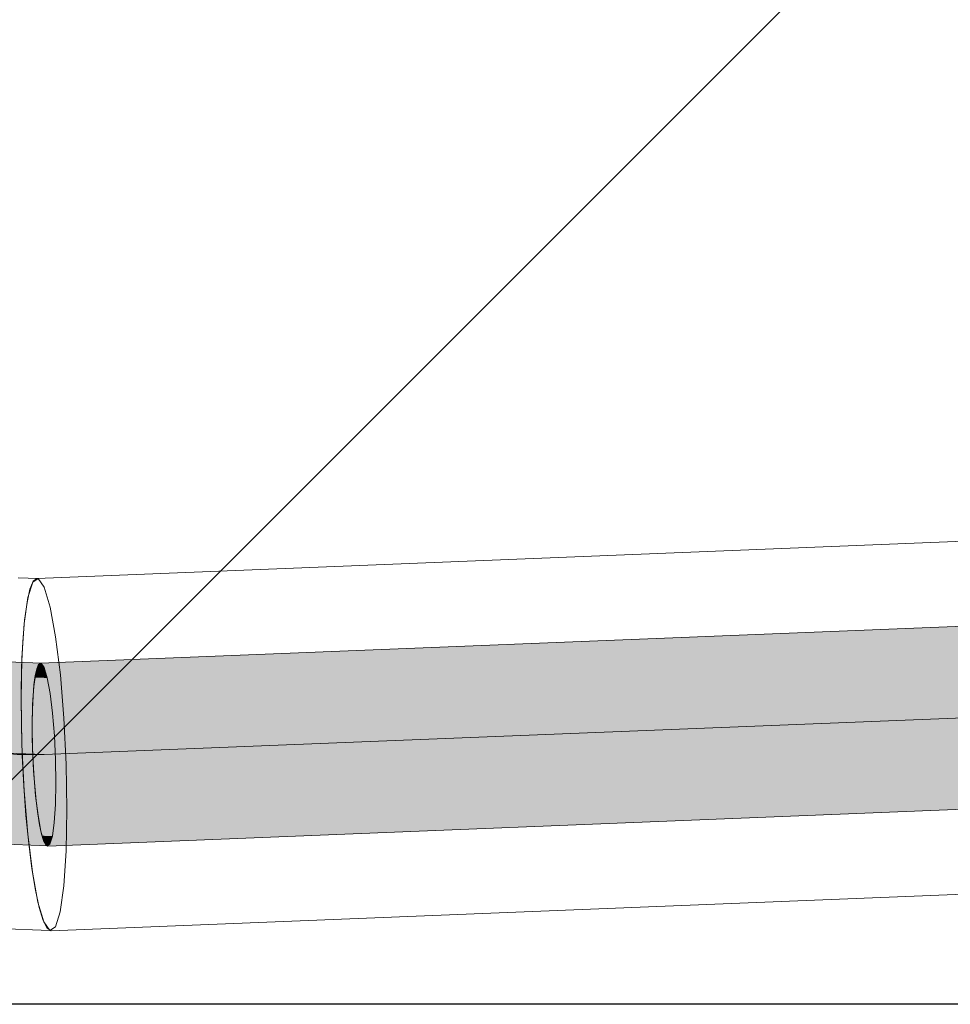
# Model space of a CAD drawing. Header units: millimetres. Extents: x -47038 to 86296, y -75637 to 48966.
# Tile 93 of 174: x -31491 to -30942, y 28540 to 29121. Entities that reach past the tile are written whole.
import ezdxf

# ---------------------------------------------------------------- set-up
doc = ezdxf.new("R2010")
doc.units = ezdxf.units.MM
doc.layers.add('420-K Ściany_Nr_pióra__95', color=7, linetype='Continuous', lineweight=20, true_color=0x7c7c7c)
doc.layers.add('510-I Elektryczne_Nr_pióra__172', color=7, linetype='Continuous', lineweight=20, true_color=0x663200)
doc.layers.add('510-I Elektryczne', color=7, linetype='Continuous')
for name, color, linetype, lineweight in [('510-I Elektryczne_Nr_pióra__19', 255, 'Continuous', 30), ('AP_zakres_Oopracowania', 7, 'Continuous', 5), ('XREF', 8, 'Continuous', 9)]:
    doc.layers.add(name, color=color, linetype=linetype, lineweight=lineweight)

# ---------------------------------------------------------------- blocks, each defined once
blk = doc.blocks.new('parter 2025.10.15')
at = {"layer": '510-I Elektryczne', "linetype": 'Continuous', "lineweight": 5}
for points in [[(698.004, 2329.56), (697.914, 2329.158), (771.906, 2332.124), (771.996, 2332.526)], [(698.004, 2329.56), (697.914, 2329.158), (771.906, 2332.124), (771.996, 2332.526)], [(698.106, 2329.808), (698.004, 2329.56), (771.996, 2332.526), (772.098, 2332.774)], [(698.106, 2329.808), (698.004, 2329.56), (771.996, 2332.526), (772.098, 2332.774)], [(698.219, 2329.894), (698.106, 2329.808), (772.098, 2332.774), (772.211, 2332.861)], [(698.219, 2329.894), (698.106, 2329.808), (772.098, 2332.774), (772.211, 2332.861)], [(697.914, 2329.158), (697.84, 2328.615), (771.832, 2331.581), (771.906, 2332.124)], [(697.914, 2329.158), (697.84, 2328.615), (771.832, 2331.581), (771.906, 2332.124)], [(697.84, 2328.615), (697.785, 2327.946), (771.777, 2330.913), (771.832, 2331.581)], [(697.84, 2328.615), (697.785, 2327.946), (771.777, 2330.913), (771.832, 2331.581)], [(697.785, 2327.946), (697.749, 2327.173), (771.741, 2330.14), (771.777, 2330.913)], [(697.785, 2327.946), (697.749, 2327.173), (771.741, 2330.14), (771.777, 2330.913)], [(695.959, 2329.861), (695.609, 2329.402), (697.943, 2329.311), (698.089, 2329.779)], [(695.959, 2329.861), (695.609, 2329.402), (697.943, 2329.311), (698.089, 2329.779)], [(696.285, 2329.962), (695.959, 2329.861), (698.089, 2329.779), (698.259, 2329.886)], [(696.285, 2329.962), (695.959, 2329.861), (698.089, 2329.779), (698.259, 2329.886)], [(697.749, 2327.173), (697.734, 2326.319), (771.726, 2329.285), (771.741, 2330.14)], [(697.749, 2327.173), (697.734, 2326.319), (771.726, 2329.285), (771.741, 2330.14)], [(697.905, 2329.045), (698.622, 2329.017), (698.44, 2329.627), (698.046, 2329.642), (697.943, 2329.311)], [(697.905, 2329.045), (698.622, 2329.017), (698.44, 2329.627), (698.046, 2329.642), (697.943, 2329.311)], [(698.046, 2329.642), (698.44, 2329.627), (698.259, 2329.886), (698.089, 2329.779)], [(698.046, 2329.642), (698.44, 2329.627), (698.259, 2329.886), (698.089, 2329.779)], [(695.609, 2329.402), (695.259, 2328.615), (697.83, 2328.516), (697.943, 2329.311)], [(695.609, 2329.402), (695.259, 2328.615), (697.83, 2328.516), (697.943, 2329.311)], [(697.734, 2326.319), (697.74, 2325.409), (771.732, 2328.376), (771.726, 2329.285)], [(697.734, 2326.319), (697.74, 2325.409), (771.732, 2328.376), (771.726, 2329.285)], [(697.805, 2328.138), (698.79, 2328.1), (698.622, 2329.017), (697.905, 2329.045), (697.83, 2328.516)], [(697.805, 2328.138), (698.79, 2328.1), (698.622, 2329.017), (697.905, 2329.045), (697.83, 2328.516)], [(695.259, 2328.615), (694.932, 2327.556), (697.759, 2327.447), (697.83, 2328.516)], [(695.259, 2328.615), (694.932, 2327.556), (697.759, 2327.447), (697.83, 2328.516)], [(697.74, 2325.409), (697.768, 2324.472), (771.76, 2327.438), (771.732, 2328.376)], [(697.74, 2325.409), (697.768, 2324.472), (771.76, 2327.438), (771.732, 2328.376)], [(697.75, 2326.983), (698.935, 2326.938), (698.79, 2328.1), (697.805, 2328.138), (697.759, 2327.447)], [(697.75, 2326.983), (698.935, 2326.938), (698.79, 2328.1), (697.805, 2328.138), (697.759, 2327.447)], [(694.932, 2327.556), (694.652, 2326.296), (697.734, 2326.177), (697.759, 2327.447)], [(694.932, 2327.556), (694.652, 2326.296), (697.734, 2326.177), (697.759, 2327.447)], [(697.768, 2324.472), (697.816, 2323.535), (771.808, 2326.502), (771.76, 2327.438)], [(697.768, 2324.472), (697.816, 2323.535), (771.808, 2326.502), (771.76, 2327.438)], [(697.734, 2326.177), (697.742, 2325.659), (699.045, 2325.609), (698.935, 2326.938), (697.75, 2326.983)], [(697.734, 2326.177), (697.742, 2325.659), (699.045, 2325.609), (698.935, 2326.938), (697.75, 2326.983)], [(694.652, 2326.296), (694.437, 2324.921), (697.756, 2324.793), (697.734, 2326.177)], [(694.652, 2326.296), (694.437, 2324.921), (697.756, 2324.793), (697.734, 2326.177)], [(697.816, 2323.535), (697.882, 2322.628), (771.874, 2325.594), (771.808, 2326.502)], [(697.816, 2323.535), (697.882, 2322.628), (771.874, 2325.594), (771.808, 2326.502)], [(697.742, 2325.659), (697.756, 2324.793), (697.782, 2324.256), (699.114, 2324.204), (699.045, 2325.609)], [(697.742, 2325.659), (697.756, 2324.793), (697.782, 2324.256), (699.114, 2324.204), (699.045, 2325.609)], [(697.882, 2322.628), (697.965, 2321.778), (771.957, 2324.744), (771.874, 2325.594)], [(697.882, 2322.628), (697.965, 2321.778), (771.957, 2324.744), (771.874, 2325.594)], [(694.437, 2324.921), (694.302, 2323.524), (697.825, 2323.388), (697.756, 2324.793)], [(694.437, 2324.921), (694.302, 2323.524), (697.825, 2323.388), (697.756, 2324.793)], [(697.965, 2321.778), (698.063, 2321.01), (772.055, 2323.976), (771.957, 2324.744)], [(697.965, 2321.778), (698.063, 2321.01), (772.055, 2323.976), (771.957, 2324.744)], [(697.782, 2324.256), (697.825, 2323.388), (697.868, 2322.869), (699.136, 2322.82), (699.114, 2324.204)], [(697.782, 2324.256), (697.825, 2323.388), (697.868, 2322.869), (699.136, 2322.82), (699.114, 2324.204)], [(698.063, 2321.01), (698.172, 2320.348), (772.164, 2323.315), (772.055, 2323.976)], [(698.063, 2321.01), (698.172, 2320.348), (772.164, 2323.315), (772.055, 2323.976)], [(694.302, 2323.524), (694.256, 2322.201), (697.935, 2322.059), (697.825, 2323.388)], [(694.302, 2323.524), (694.256, 2322.201), (697.935, 2322.059), (697.825, 2323.388)], [(698.172, 2320.348), (698.289, 2319.812), (772.281, 2322.779), (772.164, 2323.315)], [(698.172, 2320.348), (698.289, 2319.812), (772.281, 2322.779), (772.164, 2323.315)], [(697.868, 2322.869), (697.935, 2322.059), (697.993, 2321.593), (699.111, 2321.55), (699.136, 2322.82)], [(697.868, 2322.869), (697.935, 2322.059), (697.993, 2321.593), (699.111, 2321.55), (699.136, 2322.82)], [(698.289, 2319.812), (698.41, 2319.419), (772.402, 2322.386), (772.281, 2322.779)], [(698.289, 2319.812), (698.41, 2319.419), (772.402, 2322.386), (772.281, 2322.779)], [(697.935, 2322.059), (694.256, 2322.201), (694.302, 2321.042), (698.08, 2320.897)], [(697.935, 2322.059), (694.256, 2322.201), (694.302, 2321.042), (698.08, 2320.897)], [(698.41, 2319.419), (698.532, 2319.18), (772.524, 2322.147), (772.402, 2322.386)], [(698.41, 2319.419), (698.532, 2319.18), (772.524, 2322.147), (772.402, 2322.386)], [(698.532, 2319.18), (698.651, 2319.103), (772.643, 2322.069), (772.524, 2322.147)], [(698.532, 2319.18), (698.651, 2319.103), (772.643, 2322.069), (772.524, 2322.147)], [(699.111, 2321.55), (697.993, 2321.593), (698.08, 2320.897), (698.15, 2320.515), (699.04, 2320.481)], [(699.111, 2321.55), (697.993, 2321.593), (698.08, 2320.897), (698.15, 2320.515), (699.04, 2320.481)], [(694.302, 2321.041), (694.437, 2320.127), (698.248, 2319.98), (698.08, 2320.897), (694.302, 2321.042)], [(694.302, 2321.041), (694.437, 2320.127), (698.248, 2319.98), (698.08, 2320.897), (694.302, 2321.042)], [(698.15, 2320.515), (698.248, 2319.98), (698.329, 2319.709), (698.927, 2319.686), (699.04, 2320.481)], [(698.15, 2320.515), (698.248, 2319.98), (698.329, 2319.709), (698.927, 2319.686), (699.04, 2320.481)], [(694.437, 2320.127), (694.652, 2319.516), (698.43, 2319.371), (698.248, 2319.98)], [(694.437, 2320.127), (694.652, 2319.516), (698.43, 2319.371), (698.248, 2319.98)], [(694.652, 2319.516), (694.932, 2319.253), (698.611, 2319.111), (698.43, 2319.371)], [(694.652, 2319.516), (694.932, 2319.253), (698.611, 2319.111), (698.43, 2319.371)], [(698.927, 2319.686), (698.329, 2319.709), (698.43, 2319.371), (698.529, 2319.228), (698.781, 2319.218)], [(698.927, 2319.686), (698.329, 2319.709), (698.43, 2319.371), (698.529, 2319.228), (698.781, 2319.218)], [(698.781, 2319.218), (698.529, 2319.228), (698.611, 2319.111)], [(698.781, 2319.218), (698.529, 2319.228), (698.611, 2319.111)]]:
    blk.add_hatch(color=8, dxfattribs=at).paths.add_polyline_path(points)
at = {"layer": '420-K Ściany_Nr_pióra__95', "color": 8, "linetype": 'Continuous', "lineweight": 5, "flags": 128}
blk.add_lwpolyline([(1066.745, 2309.766), (655.253, 2309.766)], dxfattribs=at)
at = {"layer": '510-I Elektryczne_Nr_pióra__172', "color": 8, "linetype": 'Continuous', "lineweight": 5}
for p, q in [((698.018, 2334.89), (772.01, 2337.857)), ((698.018, 2334.89), (772.01, 2337.857)), ((696.911, 2334.921), (698.095, 2334.875)), ((696.911, 2334.921), (698.095, 2334.875)), ((698.095, 2334.875), (697.769, 2334.668)), ((698.095, 2334.875), (697.769, 2334.668)), ((698.018, 2334.89), (697.802, 2334.723)), ((698.018, 2334.89), (697.802, 2334.723)), ((698.445, 2334.375), (698.095, 2334.875)), ((698.445, 2334.375), (698.095, 2334.875)), ((697.604, 2334.246), (697.432, 2333.472)), ((697.604, 2334.246), (697.432, 2333.472)), ((697.769, 2334.668), (697.487, 2333.768)), ((697.769, 2334.668), (697.487, 2333.768)), ((697.802, 2334.723), (697.604, 2334.246)), ((697.802, 2334.723), (697.604, 2334.246)), ((698.795, 2333.202), (698.445, 2334.375)), ((698.795, 2333.202), (698.445, 2334.375)), ((697.487, 2333.768), (697.271, 2332.236)), ((697.487, 2333.768), (697.271, 2332.236)), ((697.432, 2333.472), (697.29, 2332.426)), ((697.432, 2333.472), (697.29, 2332.426)), ((699.119, 2331.435), (698.795, 2333.202)), ((699.119, 2331.435), (698.795, 2333.202)), ((698.219, 2329.894), (772.211, 2332.861)), ((698.219, 2329.894), (772.211, 2332.861)), ((697.271, 2332.236), (697.133, 2330.177)), ((697.271, 2332.236), (697.133, 2330.177)), ((697.29, 2332.426), (697.183, 2331.139)), ((697.29, 2332.426), (697.183, 2331.139)), ((699.397, 2329.196), (699.119, 2331.435)), ((699.397, 2329.196), (699.119, 2331.435)), ((697.183, 2331.139), (697.114, 2329.65)), ((697.183, 2331.139), (697.114, 2329.65)), ((697.133, 2330.177), (697.084, 2327.731)), ((697.133, 2330.177), (697.084, 2327.731)), ((696.285, 2329.962), (698.259, 2329.886)), ((696.285, 2329.962), (698.259, 2329.886)), ((697.114, 2329.65), (697.085, 2328.004)), ((697.114, 2329.65), (697.085, 2328.004)), ((698.089, 2329.779), (697.943, 2329.311)), ((698.089, 2329.779), (697.943, 2329.311)), ((698.106, 2329.808), (698.004, 2329.56)), ((698.106, 2329.808), (698.004, 2329.56)), ((698.259, 2329.886), (698.089, 2329.779)), ((698.259, 2329.886), (698.089, 2329.779)), ((698.219, 2329.894), (698.106, 2329.808)), ((698.219, 2329.894), (698.106, 2329.808)), ((698.44, 2329.627), (698.259, 2329.886)), ((698.44, 2329.627), (698.259, 2329.886)), ((698.622, 2329.017), (698.44, 2329.627)), ((698.622, 2329.017), (698.44, 2329.627)), ((697.943, 2329.311), (697.83, 2328.516)), ((697.943, 2329.311), (697.83, 2328.516)), ((697.914, 2329.158), (697.84, 2328.615)), ((697.914, 2329.158), (697.84, 2328.615)), ((698.004, 2329.56), (697.914, 2329.158)), ((698.004, 2329.56), (697.914, 2329.158)), ((698.79, 2328.1), (698.622, 2329.017)), ((698.79, 2328.1), (698.622, 2329.017)), ((699.61, 2326.637), (699.397, 2329.196)), ((699.61, 2326.637), (699.397, 2329.196)), ((697.83, 2328.516), (697.759, 2327.447)), ((697.83, 2328.516), (697.759, 2327.447)), ((697.84, 2328.615), (697.785, 2327.946)), ((697.84, 2328.615), (697.785, 2327.946)), ((697.085, 2328.004), (697.097, 2326.252)), ((697.085, 2328.004), (697.097, 2326.252)), ((697.785, 2327.946), (697.749, 2327.173)), ((697.785, 2327.946), (697.749, 2327.173)), ((698.935, 2326.938), (698.79, 2328.1)), ((698.935, 2326.938), (698.79, 2328.1)), ((697.084, 2327.731), (697.128, 2325.065)), ((697.084, 2327.731), (697.128, 2325.065)), ((697.759, 2327.447), (697.734, 2326.177)), ((697.759, 2327.447), (697.734, 2326.177)), ((697.749, 2327.173), (697.734, 2326.319)), ((697.749, 2327.173), (697.734, 2326.319)), ((699.045, 2325.609), (698.935, 2326.938)), ((699.045, 2325.609), (698.935, 2326.938)), ((697.097, 2326.252), (697.15, 2324.447)), ((697.097, 2326.252), (697.15, 2324.447)), ((697.734, 2326.319), (697.74, 2325.409)), ((697.734, 2326.319), (697.74, 2325.409)), ((697.734, 2326.177), (697.756, 2324.793)), ((697.734, 2326.177), (697.756, 2324.793)), ((699.742, 2323.932), (699.61, 2326.637)), ((699.742, 2323.932), (699.61, 2326.637)), ((699.114, 2324.204), (699.045, 2325.609)), ((699.114, 2324.204), (699.045, 2325.609)), ((697.128, 2325.065), (697.26, 2322.36)), ((697.128, 2325.065), (697.26, 2322.36)), ((697.74, 2325.409), (697.768, 2324.472)), ((697.74, 2325.409), (697.768, 2324.472)), ((697.15, 2324.447), (697.242, 2322.643)), ((697.15, 2324.447), (697.242, 2322.643)), ((697.756, 2324.793), (697.825, 2323.388)), ((697.756, 2324.793), (697.825, 2323.388)), ((697.768, 2324.472), (697.816, 2323.535)), ((697.768, 2324.472), (697.816, 2323.535)), ((699.136, 2322.82), (699.114, 2324.204)), ((699.136, 2322.82), (699.114, 2324.204)), ((699.786, 2321.266), (699.742, 2323.932)), ((699.786, 2321.266), (699.742, 2323.932)), ((697.816, 2323.535), (697.882, 2322.628)), ((697.816, 2323.535), (697.882, 2322.628)), ((697.825, 2323.388), (697.935, 2322.059)), ((697.825, 2323.388), (697.935, 2322.059)), ((697.242, 2322.643), (697.37, 2320.896)), ((697.242, 2322.643), (697.37, 2320.896)), ((697.882, 2322.628), (697.965, 2321.778)), ((697.882, 2322.628), (697.965, 2321.778)), ((699.111, 2321.55), (699.136, 2322.82)), ((699.111, 2321.55), (699.136, 2322.82)), ((697.26, 2322.36), (697.473, 2319.801)), ((697.26, 2322.36), (697.473, 2319.801)), ((697.935, 2322.059), (698.08, 2320.897)), ((697.935, 2322.059), (698.08, 2320.897)), ((698.651, 2319.103), (772.643, 2322.069)), ((698.651, 2319.103), (772.643, 2322.069)), ((697.965, 2321.778), (698.063, 2321.01)), ((697.965, 2321.778), (698.063, 2321.01)), ((699.04, 2320.481), (699.111, 2321.55)), ((699.04, 2320.481), (699.111, 2321.55)), ((697.37, 2320.896), (697.531, 2319.258)), ((697.37, 2320.896), (697.531, 2319.258)), ((698.063, 2321.01), (698.172, 2320.348)), ((698.063, 2321.01), (698.172, 2320.348)), ((698.08, 2320.897), (698.248, 2319.98)), ((698.08, 2320.897), (698.248, 2319.98)), ((699.737, 2318.82), (699.786, 2321.266)), ((699.737, 2318.82), (699.786, 2321.266)), ((698.172, 2320.348), (698.289, 2319.812)), ((698.172, 2320.348), (698.289, 2319.812)), ((698.927, 2319.686), (699.04, 2320.481)), ((698.927, 2319.686), (699.04, 2320.481)), ((697.473, 2319.801), (697.751, 2317.562)), ((697.473, 2319.801), (697.751, 2317.562)), ((698.248, 2319.98), (698.43, 2319.371)), ((698.248, 2319.98), (698.43, 2319.371)), ((698.289, 2319.812), (698.41, 2319.419)), ((698.289, 2319.812), (698.41, 2319.419)), ((694.932, 2319.253), (698.611, 2319.111)), ((694.932, 2319.253), (698.611, 2319.111)), ((697.531, 2319.258), (697.719, 2317.779)), ((697.531, 2319.258), (697.719, 2317.779)), ((698.41, 2319.419), (698.532, 2319.18)), ((698.41, 2319.419), (698.532, 2319.18)), ((698.43, 2319.371), (698.611, 2319.111)), ((698.43, 2319.371), (698.611, 2319.111)), ((698.532, 2319.18), (698.651, 2319.103)), ((698.532, 2319.18), (698.651, 2319.103)), ((698.611, 2319.111), (698.781, 2319.218)), ((698.611, 2319.111), (698.781, 2319.218)), ((698.781, 2319.218), (698.927, 2319.686)), ((698.781, 2319.218), (698.927, 2319.686)), ((699.599, 2316.761), (699.737, 2318.82)), ((699.599, 2316.761), (699.737, 2318.82)), ((697.719, 2317.779), (697.928, 2316.505)), ((697.719, 2317.779), (697.928, 2316.505)), ((697.751, 2317.562), (698.075, 2315.796)), ((697.751, 2317.562), (698.075, 2315.796)), ((698.852, 2314.107), (772.844, 2317.073)), ((698.852, 2314.107), (772.844, 2317.073)), ((697.928, 2316.505), (698.153, 2315.473)), ((697.928, 2316.505), (698.153, 2315.473)), ((699.383, 2315.229), (699.599, 2316.761)), ((699.383, 2315.229), (699.599, 2316.761)), ((698.075, 2315.796), (698.425, 2314.622)), ((698.075, 2315.796), (698.425, 2314.622)), ((698.153, 2315.473), (698.387, 2314.716)), ((698.153, 2315.473), (698.387, 2314.716)), ((699.101, 2314.329), (699.383, 2315.229)), ((699.101, 2314.329), (699.383, 2315.229)), ((698.387, 2314.716), (698.622, 2314.256)), ((698.387, 2314.716), (698.622, 2314.256)), ((698.425, 2314.622), (698.774, 2314.122)), ((698.425, 2314.622), (698.774, 2314.122)), ((694.305, 2314.295), (698.774, 2314.122)), ((694.305, 2314.295), (698.774, 2314.122)), ((698.622, 2314.256), (698.852, 2314.107)), ((698.622, 2314.256), (698.852, 2314.107)), ((698.774, 2314.122), (699.101, 2314.329)), ((698.774, 2314.122), (699.101, 2314.329))]:
    blk.add_line(p, q, dxfattribs=at)
at = {"layer": '510-I Elektryczne_Nr_pióra__19', "color": 8, "linetype": 'Continuous', "lineweight": 5}
for q in [(772.427, 2327.465), (772.427, 2327.465), (695.608, 2324.608), (695.608, 2324.608)]:
    blk.add_line((698.435, 2324.499), q, dxfattribs=at)
at = {"layer": '510-I Elektryczne_Nr_pióra__19', "color": 8, "linetype": 'Continuous', "lineweight": 5, "flags": 128}
blk.add_lwpolyline([(686.349, 2329.2), (687.32, 2328.214), (688.415, 2327.325), (689.622, 2326.545), (690.928, 2325.88), (692.32, 2325.339), (693.782, 2324.927), (695.3, 2324.647), (696.856, 2324.504), (698.435, 2324.499)], dxfattribs=at)
blk.add_lwpolyline([(686.349, 2329.2), (687.32, 2328.214), (688.415, 2327.325), (689.622, 2326.545), (690.928, 2325.88), (692.32, 2325.339), (693.782, 2324.927), (695.3, 2324.647), (696.856, 2324.504), (698.435, 2324.499)], dxfattribs=at)

msp = doc.modelspace()

# ---------------------------------------------------------------- block references
at = {"layer": 'XREF', "xscale": 10, "yscale": 10, "zscale": 10}
msp.add_blockref('parter 2025.10.15', (-38460.61, 5442.28), dxfattribs=at)

# ---------------------------------------------------------------- next in the draw order: hatches: boundary and pattern name
at = {"layer": 'AP_zakres_Oopracowania'}
h = msp.add_hatch(dxfattribs=at)
h.set_pattern_fill('ANSI31', color=256, scale=200, style=0)
h.paths.add_polyline_path([(-27793.16, 32584.78), (-31913.15, 32584.78), (-31913.15, 28539.94), (-27793.16, 28539.94)])
h.paths.add_polyline_path([(-31094.55, 29743.16), (-28160.72, 29743.16), (-28160.72, 30409.09), (-31094.55, 30409.09)], flags=24)

# ---------------------------------------------------------------- next in the draw order: linework, layer by layer
msp.add_lwpolyline([(-31913.15, 32584.78), (-27793.16, 32584.78), (-27793.16, 28539.94), (-31913.15, 28539.94)], close=True)

doc.saveas('drawing.dxf')
